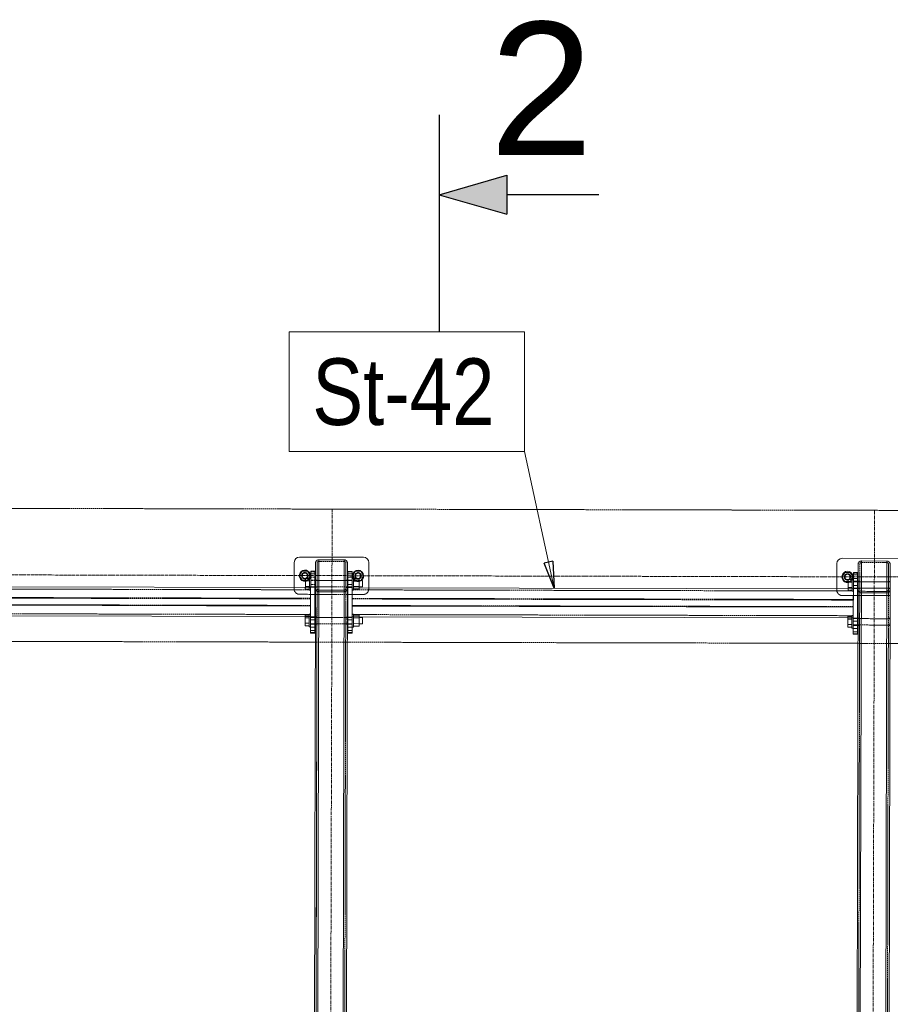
# Model space of a CAD drawing. Header units: millimetres. Extents: x -15129 to 9171, y -18789 to 5877.
# Tile 132 of 256: x -6842 to -5206, y -15582 to -13732. Entities that reach past the tile are written whole.
import ezdxf

# ---------------------------------------------------------------- set-up
doc = ezdxf.new("R2010")
doc.units = ezdxf.units.MM
for name, pattern in [('ACAD_ISO02W100', [15, 12, -3]), ('ACAD_ISO04W100', [30, 24, -3, 0, -3]), ('CENTER', [50.8, 31.75, -6.35, 6.35, -6.35])]:
    doc.linetypes.add(name, pattern=pattern)
for name, color, linetype in [('AS_Belki', 145, 'Continuous'), ('AS_Blachy', 30, 'Continuous'), ('AS_DIM_ON', 7, 'Continuous'), ('AS_Kotwy', 9, 'Continuous'), ('AS_Sciany betonowe', 252, 'Continuous'), ('AS_Siatki', 72, 'Continuous'), ('AS_Sruby', 9, 'Continuous')]:
    doc.layers.add(name, color=color, linetype=linetype)
doc.styles.add('Arial Narrow', font='ARIALN.TTF', dxfattribs={"height": 5})
doc.styles.add('CutSymbolUp', font='arial.ttf', dxfattribs={"height": 5})

# ---------------------------------------------------------------- blocks, each defined once
blk = doc.blocks.new('sectionup')
blk.add_hatch(color=256).paths.add_polyline_path([(-2.545, 0.728), (-2.545, -0.728), (0, 0)])
at = {"color": 7, "linetype": 'Continuous'}
for p, q in [((0, 3), (0, -5.151)), ((-6, 0), (-2.545, 0))]:
    blk.add_line(p, q, dxfattribs=at)
for p, q in [((0, 0), (-2.545, 0.728)), ((-2.545, 0.728), (-2.545, -0.728)), ((0, 0), (-2.545, -0.728))]:
    blk.add_line(p, q)

msp = doc.modelspace()

# ---------------------------------------------------------------- linework, layer by layer
at = {"color": 7, "lineweight": 13}
msp.add_line((-5838.1, -14799.9), (-5893.5, -14543.4), dxfattribs=at)
at = {"color": 5, "linetype": 'CENTER', "lineweight": 13, "ltscale": 0.2}
for p, q in [((-6254.9, -14651.4), (-6263.3, -17732.7, 38010)), ((-5236, -14653.7), (-5244.4, -17735.1, 38010))]:
    msp.add_line(p, q, dxfattribs=at)
at = {"color": 0, "linetype": 'ByBlock', "lineweight": -2}
for p, q in [((-5840.5, -14749.3), (-5856.8, -14752.8)), ((-5838.1, -14799.9), (-5856.8, -14752.8)), ((-5840.5, -14749.3), (-5838.1, -14799.9))]:
    msp.add_line(p, q, dxfattribs=at)
at = {"color": 7, "lineweight": 13}
msp.add_lwpolyline([(-6335.7, -14543.4), (-5893.5, -14543.4), (-5893.5, -14318.4), (-6335.7, -14318.4), (-6335.7, -14543.4)], dxfattribs=at)
at = {"layer": 'AS_Belki', "color": 84, "linetype": 'ACAD_ISO02W100', "lineweight": 13, "ltscale": 0.25}
for p, q in [((-6287.8, -16810.3), (-6283.1, -14752.6)), ((-6286.1, -14752.6), (-6286.2, -14758.4)), ((-6283.1, -14752.6), (-6283.2, -14784.8)), ((-6283.1, -14752.6), (-6282.3, -14750.5)), ((-6283.1, -14752.6), (-6282.3, -14750.5)), ((-6282.3, -14750.5), (-6280.1, -14749.6)), ((-6282.3, -14750.5), (-6280.1, -14749.6)), ((-6232.1, -14749.7), (-6280.1, -14749.6)), ((-6232.1, -14749.7), (-6230, -14750.6)), ((-6232.1, -14749.7), (-6230, -14750.6)), ((-6230, -14750.6), (-6229.1, -14752.7)), ((-6230, -14750.6), (-6229.1, -14752.7)), ((-6229.3, -14816.1), (-6229.1, -14752.7)), ((-6229.2, -14785.7), (-6229.1, -14752.7)), ((-6229.1, -14752.7), (-6229.2, -14758.6)), ((-5268.3, -16812.6), (-5263.7, -14754.9)), ((-5263.7, -14754.9), (-5262.8, -14752.8)), ((-5262.8, -14752.8), (-5260.7, -14751.9)), ((-5260.7, -14751.9), (-5212.7, -14752)), ((-5214.3, -16812.8), (-5209.7, -14755)), ((-5212.7, -14752), (-5210.6, -14752.9)), ((-5212.7, -14752), (-5210.6, -14752.9)), ((-5210.6, -14752.9), (-5209.7, -14755)), ((-5206.7, -14755), (-5206.7, -14773.4)), ((-6286.3, -14797.9), (-6286.2, -14795.1)), ((-6283.2, -14784.8), (-6286.2, -14784.8)), ((-6286.2, -14784.8), (-6286.2, -14785.5)), ((-6286.2, -14788.1), (-6286.2, -14784.8)), ((-6286.2, -14793.4), (-6286.2, -14788.1)), ((-6286.2, -14795.1), (-6286.2, -14793.4)), ((-6283.2, -14784.8), (-6283.2, -14785.7)), ((-6283.2, -14784.8), (-6283.2, -14785.5)), ((-6229.3, -14797.8), (-6229.2, -14793.5)), ((-6229.3, -14797.3), (-6229.3, -14797.7)), ((-6226.2, -14785), (-6229.2, -14785)), ((-6229.2, -14785), (-6229.2, -14785.7)), ((-6229.2, -14788.2), (-6229.2, -14785.7)), ((-6229.2, -14785.7), (-6229.2, -14785.7)), ((-6229.2, -14792.1), (-6229.2, -14785.8)), ((-6229.2, -14793.5), (-6229.2, -14788.2)), ((-6226.3, -14797.8), (-6226.2, -14793.5)), ((-6226.2, -14785.7), (-6226.2, -14785.4)), ((-6226.2, -14785.8), (-6226.2, -14785.4)), ((-6226.2, -14789.9), (-6226.2, -14785.7)), ((-6226.2, -14786.9), (-6226.2, -14785.8)), ((-6226.2, -14793.8), (-6226.2, -14786.9)), ((-6226.2, -14793.5), (-6226.2, -14789.9)), ((-5263.8, -14787.1), (-5266.8, -14787.1)), ((-5266.8, -14787.8), (-5266.8, -14787.1)), ((-5266.8, -14787.1), (-5266.8, -14788)), ((-5263.8, -14787.8), (-5263.8, -14787.1)), ((-5206.8, -14787.3), (-5209.8, -14787.3)), ((-5209.8, -14787.3), (-5209.8, -14788)), ((-5209.8, -14787.3), (-5209.8, -14788.1)), ((-5209.8, -14788.1), (-5209.8, -14788.1)), ((-5209.8, -14788.1), (-5209.8, -14797.2)), ((-5209.8, -14797.2), (-5209.8, -14800)), ((-5206.8, -14787.3), (-5206.8, -14790.5)), ((-5206.8, -14788), (-5206.8, -14787.3)), ((-5206.8, -14788), (-5206.8, -14787.3)), ((-5206.8, -14788.1), (-5206.8, -14788)), ((-5206.8, -14788.1), (-5206.8, -14788.1)), ((-5206.8, -14797.2), (-5206.8, -14788.1)), ((-5206.8, -14800.1), (-5206.8, -14795.9)), ((-5206.8, -14800), (-5206.8, -14797.2)), ((-6295.3, -14803), (-8256.2, -14798.6)), ((-6295.3, -14818.9), (-8256.2, -14814.5)), ((-6295.3, -14820), (-8256.2, -14815.6)), ((-6295.3, -14802.2), (-6295.3, -14798.9)), ((-6295.3, -14818.9), (-6295.3, -14802.9)), ((-6286.3, -14797.7), (-6286.3, -14798.4)), ((-6286.3, -14798.4), (-6286.3, -14797.9)), ((-6286.3, -14798.4), (-6283.3, -14798.4)), ((-6286.3, -14800.6), (-6284.5, -14804.8)), ((-6286.3, -14800.6), (-6284.5, -14804.8)), ((-6286.3, -14816), (-6286.3, -14800.6)), ((-6284.5, -14804.8), (-6283.3, -14805.3)), ((-6284.5, -14804.8), (-6280.3, -14806.6)), ((-6283.3, -14800.6), (-6283.4, -14854.1)), ((-6283.3, -14797.6), (-6283.3, -14800.6)), ((-6283.3, -14797.7), (-6283.3, -14798.4)), ((-6282.4, -14802.7), (-6283.3, -14800.6)), ((-6283.3, -14805.3), (-6280.3, -14806.6)), ((-6280.3, -14803.6), (-6282.4, -14802.7)), ((-6280.3, -14803.6), (-6282.4, -14802.7)), ((-6232.3, -14803.7), (-6280.3, -14803.6)), ((-6280.3, -14806.6), (-6232.3, -14806.7)), ((-6233.6, -16727.7), (-6229.3, -14800.7)), ((-6230.1, -14802.8), (-6232.3, -14803.7)), ((-6232.3, -14806.7), (-6228, -14805)), ((-6232.3, -14806.7), (-6229.3, -14805.5)), ((-6229.3, -14800.7), (-6230.1, -14802.8)), ((-6229.3, -14800.7), (-6230.1, -14802.8)), ((-6229.3, -14800.7), (-6229.3, -14797.7)), ((-6229.3, -14800.7), (-6229.3, -14797.8)), ((-6229.3, -14797.8), (-6229.3, -14798.5)), ((-6229.3, -14798.5), (-6226.3, -14798.5)), ((-6229.3, -14805.5), (-6228, -14805)), ((-6228, -14805), (-6226.3, -14800.7)), ((-6228, -14805), (-6226.3, -14800.7)), ((-6226.3, -14800.7), (-6226.3, -14797.7)), ((-6226.3, -14800.7), (-6226.3, -14797.8)), ((-6226.3, -14798.5), (-6226.3, -14797.8)), ((-5275.8, -14805.3), (-6217.3, -14803.2)), ((-5275.8, -14805.3), (-5275.8, -14801.2)), ((-5275.8, -14822.3), (-5275.8, -14805.3)), ((-5266.8, -14799.9), (-5266.8, -14800.7)), ((-5266.8, -14800.7), (-5266.8, -14800)), ((-5266.8, -14800.7), (-5263.8, -14800.7)), ((-5266.8, -14800.7), (-5266.8, -14802.9)), ((-5266.8, -14802.9), (-5265.1, -14807.1)), ((-5266.8, -14802.9), (-5265.1, -14807.1)), ((-5265.1, -14807.1), (-5260.8, -14808.9)), ((-5265.1, -14807.1), (-5263.8, -14807.7)), ((-5263.8, -14802.9), (-5263.8, -14799.9)), ((-5263.8, -14800.7), (-5263.8, -14800)), ((-5263.8, -14800.2), (-5263.8, -14800.7)), ((-5262.9, -14805), (-5263.8, -14802.9)), ((-5262.9, -14805), (-5263.8, -14802.9)), ((-5260.8, -14805.9), (-5262.9, -14805)), ((-5260.8, -14805.9), (-5262.9, -14805)), ((-5212.8, -14806), (-5260.8, -14805.9)), ((-5260.8, -14808.9), (-5212.8, -14809)), ((-5210.7, -14805.1), (-5212.8, -14806)), ((-5210.7, -14805.1), (-5212.8, -14806)), ((-5212.8, -14809), (-5208.6, -14807.3)), ((-5209.8, -14803), (-5210.7, -14805.1)), ((-5209.8, -14803), (-5210.7, -14805.1)), ((-5209.8, -14800.8), (-5209.8, -14800)), ((-5209.8, -14800.1), (-5209.8, -14800.8)), ((-5209.8, -14800.8), (-5209.8, -14800.3)), ((-5209.8, -14800.8), (-5206.8, -14800.8)), ((-5209.8, -14800.8), (-5209.8, -14803)), ((-5208.6, -14807.3), (-5206.8, -14803)), ((-5206.8, -14803), (-5206.8, -14800)), ((-5206.8, -14803), (-5206.8, -14800.1)), ((-5206.8, -14800.8), (-5206.8, -14800.1)), ((-6295.3, -14832.4), (-8256.2, -14828)), ((-6217.3, -14819.1), (-6217.3, -14817.6)), ((-5275.8, -14821.2), (-6217.3, -14819.1)), ((-5275.8, -14822.3), (-6217.3, -14820.2)), ((-5275.9, -14834.7), (-6217.3, -14832.6)), ((-5275.9, -14851.2), (-5275.8, -14821.2)), ((-8256.3, -14845), (-6295.4, -14849.4)), ((-6295.4, -14849.4), (-6295.4, -14848.9)), ((-6295.4, -14849), (-6295.4, -14848.9)), ((-6295.4, -14853.5), (-6295.4, -14850.5)), ((-6217.4, -14849.1), (-6217.4, -14849.6)), ((-6217.4, -14853.7), (-6217.4, -14849.1)), ((-6217.4, -14849.6), (-5275.9, -14851.7)), ((-5275.9, -14855.8), (-5275.9, -14834.7)), ((-5275.9, -14855.8), (-5275.9, -14851.7)), ((-6305.4, -14853.5), (-6295.4, -14853.5)), ((-6283.4, -14867.6), (-6287.5, -16658.3)), ((-6283.4, -14854.1), (-6286.4, -14854.1)), ((-6286.4, -14854.1), (-6286.4, -14854.8)), ((-6286.4, -14854.9), (-6286.4, -14859.1)), ((-6286.4, -14862.7), (-6286.4, -14866.9)), ((-6286.4, -14866.9), (-6286.4, -14867.6)), ((-6286.4, -14867.6), (-6283.4, -14867.6)), ((-6283.4, -14854.1), (-6283.4, -14867.6)), ((-6283.4, -14854.1), (-6283.4, -14854.8)), ((-6283.4, -14866.9), (-6283.4, -14867.6)), ((-6229.4, -14867), (-6229.4, -14854.2)), ((-6226.4, -14854.3), (-6229.4, -14854.2)), ((-6229.4, -14854.2), (-6229.4, -14854.9)), ((-6229.4, -14857.5), (-6229.4, -14854.2)), ((-6229.4, -14867.3), (-6229.4, -14864.5)), ((-6229.4, -14867.1), (-6229.4, -14867.8)), ((-6229.4, -14867.8), (-6229.4, -14867.3)), ((-6229.4, -14867.8), (-6226.4, -14867.8)), ((-6226.4, -14855), (-6226.4, -14854.3)), ((-6226.4, -14855), (-6226.4, -14855)), ((-6226.4, -14859.2), (-6226.4, -14855)), ((-6226.4, -14867.1), (-6226.4, -14862.8)), ((-6226.4, -14867.8), (-6226.4, -14867.1)), ((-6217.4, -14853.7), (-6204.1, -14853.7)), ((-5285.9, -14855.8), (-5275.9, -14855.8)), ((-5267, -14869.9), (-5267, -14869.2)), ((-5267, -14869.9), (-5264, -14870)), ((-5263.9, -14856.4), (-5266.9, -14856.4)), ((-5266.9, -14857.1), (-5266.9, -14856.4)), ((-5264, -14870), (-5264, -14869.3)), ((-5264, -14869.5), (-5264, -14870)), ((-5263.9, -14857.1), (-5263.9, -14856.4)), ((-5210, -14869.4), (-5210, -14870.1)), ((-5210, -14870.1), (-5210, -14869.6)), ((-5210, -14870.1), (-5207, -14870.1)), ((-5209.9, -14857.4), (-5209.9, -14856.6)), ((-5206.9, -14856.6), (-5209.9, -14856.6)), ((-5209.9, -14856.6), (-5209.9, -14857.3)), ((-5207, -14869.4), (-5206.9, -14865.1)), ((-5207, -14870.1), (-5207, -14869.4)), ((-5206.9, -14857.3), (-5206.9, -14856.6)), ((-5206.9, -14857.3), (-5206.9, -14857.3)), ((-5206.9, -14859.8), (-5206.9, -14857.3)), ((-5206.9, -14865.1), (-5206.9, -14859.8))]:
    msp.add_line(p, q, dxfattribs=at)
at = {"layer": 'AS_Belki', "color": 145, "linetype": 'Continuous', "lineweight": 13, "ltscale": 0.25}
for p, q in [((-6286.1, -14752.6), (-6286.3, -14816)), ((-6284.4, -14748.3), (-6286.1, -14752.6)), ((-6284.8, -16816.3), (-6280.1, -14746.6)), ((-6280.1, -14746.6), (-6284.4, -14748.3)), ((-6232.1, -14746.7), (-6280.1, -14746.6)), ((-6236.8, -16816.4), (-6232.1, -14746.7)), ((-6227.9, -14748.5), (-6232.1, -14746.7)), ((-6227.9, -14748.5), (-6232.1, -14746.7)), ((-6226.1, -14752.7), (-6230.6, -16736.3)), ((-6226.1, -14752.7), (-6227.9, -14748.5)), ((-6226.1, -14752.7), (-6227.9, -14748.5)), ((-6226.2, -14785.4), (-6226.1, -14752.7)), ((-5271.3, -16812.6), (-5266.7, -14754.9)), ((-5264.9, -14750.7), (-5266.7, -14754.9)), ((-5260.7, -14748.9), (-5265.4, -16818.7)), ((-5260.7, -14748.9), (-5264.9, -14750.7)), ((-5260.7, -14748.9), (-5264.9, -14750.7)), ((-5212.7, -14749), (-5260.7, -14748.9)), ((-5217.4, -16818.8), (-5212.7, -14749)), ((-5208.4, -14750.8), (-5212.7, -14749)), ((-5208.4, -14750.8), (-5212.7, -14749)), ((-5206.7, -14755), (-5208.4, -14750.8)), ((-5206.8, -14795.9), (-5206.7, -14755)), ((-6295.3, -14798.9), (-8256.2, -14794.5)), ((-6226.2, -14785.7), (-6226.2, -14785)), ((-6226.2, -14785.7), (-6226.2, -14785.7)), ((-5206.8, -14795.9), (-5211, -16669.3)), ((-6286.3, -14797.5), (-6286.3, -14800.6)), ((-5275.8, -14801.2), (-6217.3, -14799.1)), ((-5275.8, -14801.2), (-5275.9, -14826.3)), ((-6295.3, -14833.5), (-8256.2, -14829.1)), ((-6295.4, -14848.9), (-6295.3, -14833.5)), ((-6295.3, -14833.5), (-6295.3, -14830.9)), ((-6290.5, -16689.5), (-6286.3, -14816)), ((-5275.9, -14835.8), (-6217.3, -14833.7)), ((-8246.3, -14849.1), (-6305.4, -14853.5)), ((-6286.4, -14854.8), (-6286.4, -14854.9)), ((-6204.1, -14853.7), (-5285.9, -14855.8))]:
    msp.add_line(p, q, dxfattribs=at)
at = {"layer": 'AS_Belki', "color": 84, "linetype": 'ACAD_ISO02W100', "lineweight": 13, "ltscale": 0.25, "extrusion": (9.1768e-15, -4.72815e-16, -1)}
msp.add_arc((6280.1, -14752.6), 6, 0.1296, 90.1296, dxfattribs=at)
at = {"layer": 'AS_Belki', "color": 84, "linetype": 'ACAD_ISO02W100', "lineweight": 13, "ltscale": 0.25}
for centre, start, end in [((-6280.1, -14752.6), 89.8704, 179.8704), ((-6232.1, -14752.7), 359.8704, 89.8704), ((-5260.7, -14754.9), 89.8704, 179.8704), ((-5212.7, -14755), 359.8704, 89.8704), ((-6280.3, -14800.6), 179.8704, 269.8704), ((-6232.3, -14800.7), 269.8704, 359.8704), ((-5260.8, -14802.9), 179.8704, 269.8704), ((-5212.8, -14803), 269.8704, 359.8704)]:
    msp.add_arc(centre, 3, start, end, dxfattribs=at)
at = {"layer": 'AS_Belki', "color": 84, "linetype": 'ACAD_ISO02W100', "lineweight": 13, "ltscale": 0.25, "extrusion": (8.0039e-15, -9.06285e-16, -1)}
msp.add_arc((6232.1, -14752.7), 6, 90.1296, 180.1296, dxfattribs=at)
at = {"layer": 'AS_Belki', "color": 84, "linetype": 'ACAD_ISO02W100', "lineweight": 13, "ltscale": 0.25, "extrusion": (2.95781e-16, -1.23301e-16, -1)}
msp.add_arc((5260.7, -14754.9), 6, 0.1296, 90.1296, dxfattribs=at)
at = {"layer": 'AS_Belki', "color": 84, "linetype": 'ACAD_ISO02W100', "lineweight": 13, "ltscale": 0.25, "extrusion": (-1.23301e-16, -2.95781e-16, -1)}
msp.add_arc((5212.7, -14755), 6, 90.1296, 180.1296, dxfattribs=at)
at = {"layer": 'AS_Belki', "color": 84, "linetype": 'ACAD_ISO02W100', "lineweight": 13, "ltscale": 0.25, "extrusion": (8.74371e-15, 8.68403e-16, -1)}
msp.add_arc((6280.3, -14800.6), 6, 270.1296, 0.1296, dxfattribs=at)
at = {"layer": 'AS_Belki', "color": 84, "linetype": 'ACAD_ISO02W100', "lineweight": 13, "ltscale": 0.25, "extrusion": (7.40211e-15, 2.66992e-16, -1)}
msp.add_arc((6232.3, -14800.7), 6, 180.1296, 270.1296, dxfattribs=at)
at = {"layer": 'AS_Belki', "color": 84, "linetype": 'ACAD_ISO02W100', "lineweight": 13, "ltscale": 0.25, "extrusion": (-1.84952e-15, -4.43672e-15, -1)}
msp.add_arc((5260.8, -14802.9), 6, 270.1296, 0.1296, dxfattribs=at)
at = {"layer": 'AS_Belki', "color": 84, "linetype": 'ACAD_ISO02W100', "lineweight": 13, "ltscale": 0.25, "extrusion": (4.43672e-15, -1.84952e-15, -1)}
msp.add_arc((5212.8, -14803), 6, 180.1296, 270.1296, dxfattribs=at)
at = {"layer": 'AS_Blachy', "color": 145, "linetype": 'Continuous', "lineweight": 13, "ltscale": 0.25}
for p, q in [((-6196.1, -14741.8), (-6316.1, -14741.5)), ((-6326.1, -14751.5), (-6326.3, -14798.8)), ((-6186.3, -14799.1), (-6186.1, -14751.8)), ((-5306.7, -14753.8), (-5306.8, -14801.1)), ((-5176.7, -14744.1), (-5296.7, -14743.8)), ((-6295.2, -14772.9), (-6295.3, -14824)), ((-6287.2, -14768.3), (-6295.2, -14768.3)), ((-6295.2, -14768.3), (-6295.2, -14772.9)), ((-6287.2, -14772.9), (-6295.2, -14772.9)), ((-6287.2, -14772.9), (-6287.2, -14768.3)), ((-6287.2, -14793.4), (-6287.2, -14772.9)), ((-6225.2, -14773.1), (-6225.4, -14859.7)), ((-6217.2, -14768.4), (-6225.2, -14768.4)), ((-6225.2, -14768.4), (-6225.2, -14773.1)), ((-6217.2, -14773.1), (-6225.2, -14773.1)), ((-6217.2, -14773.1), (-6217.2, -14768.4)), ((-6217.2, -14793.6), (-6217.2, -14773.1)), ((-5275.7, -14775.2), (-5275.8, -14801.2)), ((-5267.7, -14770.6), (-5275.7, -14770.6)), ((-5275.7, -14770.6), (-5275.7, -14775.2)), ((-5267.7, -14775.2), (-5275.7, -14775.2)), ((-5267.8, -14795.7), (-5267.7, -14775.2)), ((-5267.7, -14775.2), (-5267.7, -14770.6)), ((-6295.2, -14784.8), (-6295.2, -14784.6)), ((-6287.4, -14859.5), (-6287.2, -14793.4)), ((-6287.2, -14785.5), (-6287.2, -14784.8)), ((-6217.4, -14859.7), (-6217.2, -14793.6)), ((-5267.9, -14861.8), (-5267.8, -14795.7)), ((-5267.8, -14787.1), (-5267.8, -14787.8)), ((-6287.3, -14798.4), (-6287.3, -14797.9)), ((-6287.3, -14811.6), (-6286.3, -14811.6)), ((-6226.3, -14811.7), (-6225.3, -14811.7)), ((-5267.8, -14813.9), (-5266.8, -14813.9)), ((-5206.8, -14814), (-5205.8, -14814)), ((-6295.3, -14824), (-6295.4, -14859.5)), ((-5275.9, -14826.3), (-5275.9, -14861.8)), ((-6295.4, -14859.5), (-6287.4, -14859.5)), ((-6295.4, -14859.5), (-6295.4, -14867.1)), ((-6295.4, -14867.1), (-6295.4, -14873.2)), ((-6287.4, -14862.5), (-6287.4, -14859.5)), ((-6287.4, -14867.1), (-6287.4, -14862.5)), ((-6287.4, -14873.2), (-6287.4, -14867.1)), ((-6287.4, -14867.6), (-6287.4, -14867.2)), ((-6225.4, -14859.7), (-6217.4, -14859.7)), ((-6225.4, -14859.7), (-6225.4, -14867.3)), ((-6225.4, -14867.3), (-6225.4, -14873.3)), ((-6217.4, -14862.7), (-6217.4, -14859.7)), ((-6217.4, -14867.3), (-6217.4, -14862.7)), ((-6217.4, -14873.4), (-6217.4, -14867.3)), ((-5275.9, -14861.8), (-5276, -14869.4)), ((-5276, -14869.4), (-5276, -14875.5)), ((-5275.9, -14861.8), (-5267.9, -14861.8)), ((-5268, -14869.4), (-5267.9, -14864.8)), ((-5268, -14875.5), (-5268, -14869.4)), ((-5268, -14869.9), (-5268, -14869.5)), ((-5267.9, -14864.8), (-5267.9, -14861.8)), ((-6287.4, -14873.2), (-6295.4, -14873.2)), ((-6295.4, -14873.2), (-6295.4, -14883.2)), ((-6295.4, -14883.2), (-6287.4, -14883.2)), ((-6295.4, -14883.2), (-6295.4, -14884.2)), ((-6295.4, -14884.2), (-6287.4, -14884.2)), ((-6287.4, -14883.2), (-6287.4, -14873.2)), ((-6287.4, -14884.2), (-6287.4, -14883.2)), ((-6217.4, -14873.4), (-6225.4, -14873.3)), ((-6225.4, -14873.3), (-6225.4, -14883.3)), ((-6225.4, -14883.3), (-6217.4, -14883.4)), ((-6225.4, -14883.3), (-6225.4, -14884.3)), ((-6225.4, -14884.3), (-6217.4, -14884.4)), ((-6217.4, -14883.4), (-6217.4, -14873.4)), ((-6217.4, -14884.4), (-6217.4, -14883.4)), ((-5268, -14875.5), (-5276, -14875.5)), ((-5276, -14885.5), (-5276, -14875.5)), ((-5276, -14885.5), (-5268, -14885.5)), ((-5276, -14885.5), (-5276, -14886.5)), ((-5276, -14886.5), (-5268, -14886.5)), ((-5268, -14885.5), (-5268, -14875.5)), ((-5268, -14885.5), (-5268, -14886.5))]:
    msp.add_line(p, q, dxfattribs=at)
at = {"layer": 'AS_Blachy', "color": 84, "linetype": 'ACAD_ISO02W100', "lineweight": 13, "ltscale": 0.25}
for p, q in [((-6295.2, -14769.3), (-6295.2, -14768.1)), ((-6295.2, -14768.1), (-6295.2, -14768.3)), ((-6295.2, -14769.3), (-6287.2, -14769.3)), ((-6287.2, -14769.3), (-6287.2, -14768.3)), ((-6225.2, -14768.3), (-6225.2, -14768.4)), ((-6225.2, -14768.3), (-6225.2, -14768.4)), ((-6225.2, -14769.4), (-6217.2, -14769.4)), ((-6225.2, -14769.4), (-6225.2, -14779.4)), ((-6217.2, -14769.4), (-6217.2, -14768.4)), ((-6186.3, -14801.8), (-6186.2, -14776.8)), ((-5275.8, -14781.6), (-5275.7, -14771.6)), ((-5275.7, -14770.4), (-5275.7, -14770.6)), ((-5275.7, -14770.4), (-5275.7, -14770.6)), ((-5275.7, -14771.6), (-5267.7, -14771.6)), ((-5267.7, -14771.6), (-5267.8, -14781.6)), ((-5267.7, -14770.6), (-5267.7, -14771.6)), ((-6295.2, -14779.3), (-6287.2, -14779.3)), ((-6295.2, -14785.5), (-6295.2, -14784.6)), ((-6287.2, -14784.8), (-6295.2, -14784.8)), ((-6287.2, -14792.9), (-6295.2, -14792.9)), ((-6225.2, -14779.4), (-6217.2, -14779.4)), ((-6217.2, -14785), (-6225.2, -14785)), ((-6225.2, -14785), (-6225.2, -14785.7)), ((-6217.2, -14793.1), (-6225.2, -14793.1)), ((-6217.2, -14784.8), (-6217.2, -14785)), ((-5275.8, -14781.6), (-5267.8, -14781.6)), ((-5275.8, -14787.1), (-5275.8, -14786.9)), ((-5267.8, -14787.1), (-5275.8, -14787.1)), ((-5267.8, -14795.2), (-5275.8, -14795.2)), ((-5267.8, -14790.4), (-5267.8, -14787.1)), ((-5267.8, -14795.2), (-5267.8, -14790.4)), ((-5267.8, -14795.7), (-5267.8, -14795.2)), ((-5267.8, -14800), (-5267.8, -14795.7)), ((-6326.3, -14798.8), (-6326.3, -14801.5)), ((-6316.3, -14811.5), (-6287.3, -14811.6)), ((-6295.3, -14797.6), (-6295.3, -14798.3)), ((-6295.3, -14798.3), (-6287.3, -14798.4)), ((-6287.3, -14798.4), (-6287.3, -14797.7)), ((-6286.3, -14811.6), (-6226.3, -14811.7)), ((-6225.3, -14797.8), (-6225.3, -14798.5)), ((-6225.3, -14798), (-6225.3, -14798.5)), ((-6225.3, -14798.5), (-6217.3, -14798.5)), ((-6225.3, -14811.7), (-6196.3, -14811.8)), ((-6217.3, -14798.5), (-6217.3, -14797.8)), ((-6217.3, -14798.1), (-6217.3, -14798.5)), ((-6186.3, -14801.8), (-6186.3, -14799.1)), ((-5306.8, -14801.1), (-5306.8, -14803.8)), ((-5306.8, -14801.1), (-5306.8, -14803.8)), ((-5296.8, -14813.8), (-5267.8, -14813.9)), ((-5275.8, -14799.9), (-5275.8, -14800.6)), ((-5275.8, -14800.6), (-5267.8, -14800.7)), ((-5267.8, -14800), (-5267.8, -14800.7)), ((-5266.8, -14813.9), (-5206.8, -14814)), ((-6295.4, -14854.8), (-6295.4, -14853.9)), ((-6287.4, -14854.1), (-6295.4, -14854.1)), ((-6295.4, -14866.9), (-6295.4, -14867.6)), ((-6295.4, -14867.6), (-6287.4, -14867.6)), ((-6287.4, -14854.8), (-6287.4, -14854.1)), ((-6287.4, -14867.6), (-6287.4, -14866.9)), ((-6217.4, -14854.3), (-6225.4, -14854.3)), ((-6225.4, -14854.3), (-6225.4, -14855)), ((-6225.4, -14867.1), (-6225.4, -14867.8)), ((-6225.4, -14867.3), (-6225.4, -14867.8)), ((-6225.4, -14867.8), (-6217.4, -14867.8)), ((-6217.4, -14855), (-6217.4, -14854.3)), ((-6217.4, -14867.8), (-6217.4, -14867.1)), ((-6217.4, -14867.3), (-6217.4, -14867.8)), ((-5276, -14869.2), (-5276, -14869.9)), ((-5276, -14869.9), (-5268, -14869.9)), ((-5275.9, -14856.4), (-5275.9, -14856.2)), ((-5267.9, -14856.4), (-5275.9, -14856.4)), ((-5268, -14869.2), (-5267.9, -14865)), ((-5268, -14869.2), (-5268, -14869.9)), ((-5268, -14869.5), (-5268, -14869.4)), ((-5268, -14881.8), (-5268, -14869.9)), ((-5267.9, -14856.4), (-5267.9, -14857.1)), ((-5267.9, -14857.2), (-5267.9, -14857.1)), ((-5267.9, -14861.4), (-5267.9, -14857.2)), ((-6295.4, -14879.5), (-6287.4, -14879.5)), ((-6295.4, -14883.2), (-6295.4, -14884.2)), ((-6287.4, -14879.5), (-6287.4, -14873.2)), ((-6287.4, -14884.2), (-6287.4, -14879.5)), ((-6225.4, -14873.3), (-6225.4, -14879.7)), ((-6225.4, -14879.7), (-6217.4, -14879.7)), ((-6225.4, -14879.7), (-6225.4, -14884.3)), ((-6217.4, -14879.7), (-6217.4, -14873.4)), ((-6217.4, -14884.4), (-6217.4, -14879.7)), ((-5276, -14875.5), (-5276, -14881.8)), ((-5276, -14881.8), (-5268, -14881.8)), ((-5276, -14881.8), (-5276, -14886.5)), ((-5268, -14886.5), (-5268, -14881.8))]:
    msp.add_line(p, q, dxfattribs=at)
for centre in [(-6306.2, -14776.5), (-6206.2, -14776.8), (-5286.7, -14778.8)]:
    msp.add_circle(centre, 6, dxfattribs=at)
at = {"layer": 'AS_Blachy', "color": 145, "linetype": 'Continuous', "lineweight": 13, "ltscale": 0.25}
for centre, start, end in [((-6316.1, -14751.5), 89.8704, 179.8704), ((-6196.1, -14751.8), 359.8704, 89.8704), ((-5296.7, -14753.8), 89.8704, 179.8704)]:
    msp.add_arc(centre, 10, start, end, dxfattribs=at)
at = {"layer": 'AS_Blachy', "color": 84, "linetype": 'ACAD_ISO02W100', "lineweight": 13, "ltscale": 0.25}
for centre, start, end in [((-6316.3, -14801.5), 179.8704, 269.8704), ((-6196.3, -14801.8), 269.8704, 359.8704), ((-5296.8, -14803.8), 179.8704, 269.8704)]:
    msp.add_arc(centre, 10, start, end, dxfattribs=at)
at = {"layer": 'AS_Kotwy', "color": 145, "linetype": 'Continuous', "lineweight": 13, "ltscale": 0.25}
for p, q in [((-6311.1, -14768), (-6316, -14776.5)), ((-6316, -14776.5), (-6311.1, -14785)), ((-6301.3, -14768.1), (-6311.1, -14768)), ((-6296.4, -14776.6), (-6301.3, -14768.1)), ((-6299.3, -14781.6), (-6296.4, -14776.6)), ((-6211.1, -14768.3), (-6216, -14776.7)), ((-6216, -14776.7), (-6213.1, -14781.7)), ((-6201.3, -14768.3), (-6211.1, -14768.3)), ((-6196.4, -14776.8), (-6201.3, -14768.3)), ((-6201.3, -14785.3), (-6196.4, -14776.8)), ((-5291.6, -14770.3), (-5296.5, -14778.8)), ((-5296.5, -14778.8), (-5291.7, -14787.3)), ((-5281.8, -14770.4), (-5291.6, -14770.3)), ((-5276.9, -14778.9), (-5281.8, -14770.4)), ((-6305.2, -14785), (-6311.1, -14785)), ((-6201.3, -14785.3), (-6203.9, -14785.3)), ((-5285.8, -14787.3), (-5291.7, -14787.3)), ((-5279.8, -14783.9), (-5276.9, -14778.9))]:
    msp.add_line(p, q, dxfattribs=at)
at = {"layer": 'AS_Kotwy', "color": 84, "linetype": 'ACAD_ISO02W100', "lineweight": 13, "ltscale": 0.25}
for p, q in [((-6296.4, -14776.6), (-6301.3, -14785)), ((-6301.3, -14785), (-6305.2, -14785)), ((-6211.1, -14785.2), (-6213.1, -14781.7)), ((-6213.1, -14781.7), (-6211.1, -14785.2)), ((-6203.9, -14785.3), (-6211.1, -14785.2)), ((-5281.9, -14787.3), (-5285.8, -14787.3)), ((-5279.8, -14783.9), (-5281.9, -14787.3))]:
    msp.add_line(p, q, dxfattribs=at)
at = {"layer": 'AS_Kotwy', "color": 145, "linetype": 'Continuous', "lineweight": 13, "ltscale": 0.25}
for centre in [(-6306.2, -14776.5), (-6206.2, -14776.8), (-5286.7, -14778.8)]:
    msp.add_circle(centre, 5, dxfattribs=at)
for centre, start, end in [((-6306.2, -14776.5), 342.9319, 275.3616), ((-6206.2, -14776.8), 299.688, 196.8089), ((-5286.7, -14778.8), 342.9658, 275.3615)]:
    msp.add_arc(centre, 10.5, start, end, dxfattribs=at)
at = {"layer": 'AS_Kotwy', "color": 84, "linetype": 'ACAD_ISO02W100', "lineweight": 13, "ltscale": 0.25}
for centre, start, end in [((-6306.2, -14776.5), 275.3616, 342.9319), ((-6206.2, -14776.8), 196.8089, 299.688), ((-5286.7, -14778.8), 275.3615, 342.9658)]:
    msp.add_arc(centre, 10.5, start, end, dxfattribs=at)
at = {"layer": 'AS_Sciany betonowe', "color": 145, "linetype": 'ACAD_ISO02W100', "lineweight": 13, "ltscale": 0.25}
for p, q in [((37.6, -14665.7), (-9310, -14644.5)), ((-6286.5, -14901.3), (-8265.4, -14896.8)), ((-5267, -14903.6), (-6226.5, -14901.5)), ((-5147.4, -14903.9), (-5207, -14903.8))]:
    msp.add_line(p, q, dxfattribs=at)
at = {"layer": 'AS_Sciany betonowe', "color": 84, "linetype": 'ACAD_ISO02W100', "lineweight": 13, "ltscale": 0.25}
for p, q in [((-6226.5, -14901.5), (-6286.5, -14901.3)), ((-5207, -14903.8), (-5267, -14903.6))]:
    msp.add_line(p, q, dxfattribs=at)
at = {"layer": 'AS_Siatki', "color": 20, "linetype": 'ACAD_ISO04W100', "lineweight": 13, "ltscale": 0.25}
msp.add_line((-11691.9, -14764.1), (41.5, -14790.7), dxfattribs=at)
at = {"layer": 'AS_Sruby', "color": 84, "linetype": 'ACAD_ISO02W100', "lineweight": 13, "ltscale": 0.25}
for p, q in [((-6305.2, -14796.6), (-6305.3, -14801.6)), ((-6297.8, -14801.6), (-6297.7, -14796.6)), ((-6297.8, -14798.9), (-6297.7, -14796.6)), ((-6297.7, -14779.6), (-6297.7, -14779.7)), ((-6297.7, -14780.2), (-6297.7, -14779.7)), ((-6297.7, -14781.2), (-6297.7, -14780.2)), ((-6297.7, -14781.2), (-6297.7, -14782.5)), ((-6297.7, -14782.6), (-6297.7, -14781.6)), ((-6297.7, -14782.5), (-6297.7, -14784.3)), ((-6297.7, -14786.6), (-6297.7, -14784.2)), ((-6297.7, -14784.3), (-6297.7, -14785.6)), ((-6297.7, -14786.6), (-6297.7, -14785.6)), ((-6297.7, -14789.9), (-6297.7, -14786.6)), ((-6297.7, -14796.6), (-6297.7, -14793.5)), ((-6297.7, -14796.6), (-6297.7, -14793.5)), ((-6295.3, -14797.5), (-6295.2, -14796.8)), ((-6295.2, -14779.7), (-6295.2, -14779.6)), ((-6295.2, -14780.2), (-6295.2, -14779.7)), ((-6295.2, -14781.2), (-6295.2, -14780.2)), ((-6287.2, -14785.6), (-6295.2, -14785.6)), ((-6295.2, -14786.4), (-6295.2, -14785.6)), ((-6295.2, -14785.8), (-6295.2, -14785.6)), ((-6226.2, -14785.8), (-6286.2, -14785.6)), ((-6217.2, -14785.8), (-6225.2, -14785.8)), ((-6217.2, -14779.8), (-6217.2, -14779.9)), ((-6217.2, -14785.8), (-6217.2, -14785.8)), ((-6217.2, -14785.8), (-6217.2, -14786)), ((-6214.7, -14796.8), (-6214.8, -14799.1)), ((-6214.7, -14779.8), (-6214.7, -14779.9)), ((-6214.7, -14779.9), (-6214.7, -14780.4)), ((-6214.7, -14780.4), (-6214.7, -14781.4)), ((-6214.7, -14781.7), (-6214.7, -14786.8)), ((-6203.9, -14797), (-6204, -14797.7)), ((-6204, -14797.6), (-6203.9, -14797)), ((-6203.9, -14786.8), (-6203.9, -14781.8)), ((-6203.9, -14785.8), (-6203.9, -14786.6)), ((-6203.9, -14785.8), (-6203.9, -14786)), ((-6203.9, -14787), (-6203.9, -14786.8)), ((-6203.9, -14788.8), (-6203.9, -14787)), ((-6203.9, -14791), (-6203.9, -14788.8)), ((-6203.9, -14793.3), (-6203.9, -14791)), ((-6203.9, -14795.4), (-6203.9, -14793.3)), ((-6203.9, -14797), (-6203.9, -14795.4)), ((-6197.7, -14786), (-6197.7, -14785.8)), ((-5278.3, -14781.9), (-5278.3, -14782)), ((-5278.3, -14782.5), (-5278.3, -14782)), ((-5278.3, -14783.1), (-5278.3, -14782.5)), ((-5278.3, -14784.9), (-5278.3, -14783.9)), ((-5278.3, -14788.9), (-5278.3, -14786.5)), ((-5278.3, -14792.2), (-5278.3, -14788.9)), ((-5278.3, -14798.9), (-5278.3, -14792.4)), ((-5275.8, -14782.3), (-5275.8, -14781.9)), ((-5275.8, -14782), (-5275.8, -14781.9)), ((-5275.8, -14783.1), (-5275.8, -14782.3)), ((-5267.8, -14788), (-5275.8, -14787.9)), ((-5275.8, -14787.9), (-5275.8, -14788.1)), ((-5206.8, -14788.1), (-5266.8, -14788)), ((-6305.3, -14798.9), (-6305.3, -14801.6)), ((-6305.3, -14801.6), (-6297.8, -14801.6)), ((-6297.8, -14801.6), (-6297.8, -14798.9)), ((-6297.8, -14798.9), (-6297.8, -14800.6)), ((-6297.8, -14800.6), (-6297.8, -14802)), ((-6297.8, -14802.3), (-6297.8, -14801.6)), ((-6297.8, -14802.9), (-6297.8, -14802)), ((-6297.8, -14803.2), (-6297.8, -14802.3)), ((-6297.8, -14803), (-6297.8, -14802.9)), ((-6297.8, -14803.5), (-6297.8, -14803)), ((-6297.8, -14803.5), (-6297.8, -14803.2)), ((-6297.8, -14803.5), (-6295.3, -14803.6)), ((-6297.8, -14803.5), (-6297.8, -14803.5)), ((-6295.3, -14797.5), (-6295.3, -14797.4)), ((-6295.3, -14797.5), (-6287.3, -14797.5)), ((-6295.3, -14802), (-6295.3, -14801.1)), ((-6295.3, -14802.2), (-6295.3, -14802)), ((-6286.3, -14797.5), (-6226.3, -14797.7)), ((-6225.3, -14797.7), (-6217.3, -14797.7)), ((-6217.3, -14797.7), (-6217.3, -14797.5)), ((-6217.3, -14802.5), (-6217.3, -14803.3)), ((-6217.3, -14803.3), (-6217.3, -14803.7)), ((-6217.3, -14803.7), (-6214.8, -14803.7)), ((-6214.8, -14799.1), (-6214.8, -14801.8)), ((-6214.8, -14799.1), (-6214.8, -14800.8)), ((-6214.8, -14800.8), (-6214.8, -14802.2)), ((-6214.8, -14801.8), (-6204, -14801.8)), ((-6214.8, -14802.2), (-6214.8, -14803.1)), ((-6214.8, -14802.2), (-6214.8, -14802.5)), ((-6214.8, -14802.5), (-6214.8, -14803.3)), ((-6214.8, -14803.1), (-6214.8, -14803.2)), ((-6214.8, -14803.2), (-6214.8, -14803.7)), ((-6214.8, -14803.3), (-6214.8, -14803.7)), ((-6214.8, -14803.7), (-6214.8, -14803.7)), ((-6204, -14801.8), (-6204, -14797.6)), ((-6204, -14797.6), (-6204, -14797.7)), ((-6204, -14801.8), (-6204, -14799.1)), ((-6197.8, -14797.7), (-6197.8, -14797.6)), ((-5285.8, -14798.9), (-5285.8, -14803.9)), ((-5285.8, -14801.2), (-5285.8, -14803.9)), ((-5285.8, -14803.9), (-5278.3, -14803.9)), ((-5278.3, -14803.9), (-5278.3, -14798.9)), ((-5278.3, -14800.7), (-5278.3, -14798.9)), ((-5278.3, -14801.2), (-5278.3, -14800.7)), ((-5278.3, -14803.9), (-5278.3, -14801.2)), ((-5278.3, -14802.9), (-5278.3, -14801.2)), ((-5278.3, -14804.3), (-5278.3, -14802.9)), ((-5278.3, -14805.2), (-5278.3, -14804.3)), ((-5278.3, -14804.6), (-5278.3, -14805.5)), ((-5278.3, -14805.3), (-5278.3, -14805.2)), ((-5278.3, -14805.8), (-5278.3, -14805.3)), ((-5278.3, -14805.9), (-5278.3, -14805.5)), ((-5278.3, -14805.8), (-5278.3, -14805.9)), ((-5278.3, -14805.9), (-5275.8, -14805.9)), ((-5275.8, -14799.7), (-5275.8, -14799.8)), ((-5275.8, -14799.8), (-5267.8, -14799.9)), ((-5275.8, -14805.5), (-5275.8, -14804.6)), ((-5275.8, -14805.9), (-5275.8, -14805.5)), ((-5275.8, -14805.9), (-5275.8, -14805.8)), ((-5266.8, -14799.9), (-5206.8, -14800)), ((-6297.9, -14848.9), (-6297.9, -14849)), ((-6297.9, -14849.5), (-6297.9, -14849)), ((-6297.9, -14850.5), (-6297.9, -14849.5)), ((-6297.9, -14850.5), (-6297.9, -14851.8)), ((-6297.9, -14851.9), (-6297.9, -14850.8)), ((-6297.9, -14851.8), (-6297.9, -14853.5)), ((-6297.9, -14855.8), (-6297.9, -14851.9)), ((-6295.4, -14849), (-6295.4, -14848.9)), ((-6295.4, -14849.3), (-6295.4, -14848.9)), ((-6295.4, -14849.5), (-6295.4, -14849)), ((-6295.4, -14850.5), (-6295.4, -14849.5)), ((-6217.4, -14849.1), (-6217.4, -14849.1)), ((-6214.9, -14849.1), (-6214.9, -14849.1)), ((-6214.9, -14849.1), (-6214.9, -14849.7)), ((-6214.9, -14849.7), (-6214.9, -14850.6)), ((-6214.9, -14852.1), (-6214.9, -14853.7)), ((-5278.4, -14851.2), (-5278.4, -14851.3)), ((-5278.4, -14851.8), (-5278.4, -14851.3)), ((-5278.4, -14852.4), (-5278.4, -14851.8)), ((-5275.9, -14851.3), (-5275.9, -14851.2)), ((-6297.9, -14853.5), (-6297.9, -14854.9)), ((-6297.9, -14855.8), (-6297.9, -14854.9)), ((-6297.9, -14862.8), (-6297.9, -14855.8)), ((-6297.9, -14865), (-6297.9, -14862.8)), ((-6297.9, -14865.9), (-6297.9, -14862.8)), ((-6297.9, -14865.9), (-6297.9, -14865)), ((-6297.9, -14870.9), (-6297.9, -14865.9)), ((-6297.9, -14870.9), (-6297.9, -14867.3)), ((-6297.9, -14871.6), (-6297.9, -14870.9)), ((-6287.4, -14854.9), (-6295.4, -14854.9)), ((-6295.4, -14855.7), (-6295.4, -14854.9)), ((-6295.4, -14855.1), (-6295.4, -14854.9)), ((-6295.4, -14866.8), (-6295.4, -14866.1)), ((-6295.4, -14866.8), (-6295.4, -14866.7)), ((-6295.4, -14866.8), (-6287.4, -14866.8)), ((-6295.4, -14872.2), (-6295.4, -14871.3)), ((-6226.4, -14855.1), (-6286.4, -14854.9)), ((-6286.4, -14866.8), (-6226.4, -14867)), ((-6217.4, -14855.1), (-6225.4, -14855.1)), ((-6225.4, -14867), (-6217.4, -14867)), ((-6217.4, -14855.1), (-6217.4, -14855.1)), ((-6217.4, -14867), (-6217.4, -14866.8)), ((-6214.9, -14856), (-6214.9, -14866)), ((-6214.9, -14859.4), (-6214.9, -14859.5)), ((-6214.9, -14867.9), (-6214.9, -14871.1)), ((-6204.1, -14855.1), (-6204.1, -14855.9)), ((-6204.1, -14855.1), (-6204.1, -14855.3)), ((-6204.1, -14866.3), (-6204.1, -14867)), ((-6204.1, -14866.9), (-6204.1, -14867)), ((-6197.9, -14855.3), (-6197.9, -14855.1)), ((-6197.9, -14867), (-6197.9, -14866.9)), ((-5278.4, -14856.2), (-5278.4, -14853.1)), ((-5278.4, -14853.4), (-5278.4, -14853.1)), ((-5278.4, -14856.2), (-5278.4, -14853.7)), ((-5276, -14869), (-5276, -14869.1)), ((-5276, -14869.1), (-5268, -14869.1)), ((-5267.9, -14857.2), (-5275.9, -14857.2)), ((-5275.9, -14857.2), (-5275.9, -14857.4)), ((-5267, -14869.1), (-5207, -14869.3)), ((-5206.9, -14857.4), (-5266.9, -14857.2)), ((-6297.9, -14872.4), (-6297.9, -14871.6)), ((-6297.9, -14872.8), (-6297.9, -14872.4)), ((-6295.4, -14872.8), (-6295.4, -14872.2)), ((-6295.4, -14872.8), (-6295.4, -14872.4)), ((-6295.4, -14872.8), (-6295.4, -14872.8)), ((-6217.4, -14871.8), (-6217.4, -14872.6)), ((-6217.4, -14872.6), (-6217.4, -14873)), ((-6217.4, -14872.9), (-6217.4, -14873)), ((-6214.9, -14871.4), (-6214.9, -14871.8)), ((-6214.9, -14871.8), (-6214.9, -14872.6)), ((-6214.9, -14872.6), (-6214.9, -14873)), ((-5278.5, -14873.9), (-5278.5, -14874.8)), ((-5278.5, -14875.1), (-5278.5, -14874.8)), ((-5276, -14874.8), (-5276, -14873.9)), ((-5276, -14875.1), (-5276, -14874.8)), ((-5276, -14875), (-5276, -14875.1)), ((-5276, -14875.1), (-5276, -14875.1))]:
    msp.add_line(p, q, dxfattribs=at)
at = {"layer": 'AS_Sruby', "color": 145, "linetype": 'Continuous', "lineweight": 13, "ltscale": 0.25}
for p, q in [((-6305.2, -14796.6), (-6305.3, -14798.9)), ((-6297.7, -14781.6), (-6305.2, -14781.5)), ((-6305.2, -14781.5), (-6305.2, -14786.5)), ((-6305.2, -14786.5), (-6297.7, -14786.6)), ((-6305.2, -14786.5), (-6305.2, -14796.6)), ((-6297.7, -14796.6), (-6305.2, -14796.6)), ((-6297.7, -14796.9), (-6297.8, -14798.9)), ((-6295.2, -14779.6), (-6297.7, -14779.6)), ((-6297.7, -14780), (-6297.7, -14779.6)), ((-6297.7, -14780.8), (-6297.7, -14780)), ((-6297.7, -14782.1), (-6297.7, -14780.8)), ((-6297.7, -14783.7), (-6297.7, -14782.1)), ((-6297.7, -14784.2), (-6297.7, -14782.6)), ((-6297.7, -14785.6), (-6297.7, -14783.7)), ((-6297.7, -14785.6), (-6297.7, -14787.7)), ((-6297.7, -14787.7), (-6297.7, -14790)), ((-6297.7, -14793.5), (-6297.7, -14789.9)), ((-6297.7, -14790), (-6297.7, -14792.4)), ((-6297.7, -14792.4), (-6297.7, -14794.7)), ((-6297.7, -14794.7), (-6297.7, -14796.9)), ((-6286.2, -14785.6), (-6287.2, -14785.6)), ((-6225.2, -14785.8), (-6226.2, -14785.8)), ((-6214.7, -14779.8), (-6217.2, -14779.8)), ((-6217.2, -14779.8), (-6217.2, -14780.2)), ((-6217.2, -14780.2), (-6217.2, -14781)), ((-6214.7, -14797.1), (-6214.8, -14799.1)), ((-6214.7, -14779.8), (-6214.7, -14780.2)), ((-6214.7, -14780.2), (-6214.7, -14781)), ((-6214.7, -14781), (-6214.7, -14782.2)), ((-6203.9, -14781.8), (-6214.7, -14781.7)), ((-6214.7, -14782.2), (-6214.7, -14783.8)), ((-6214.7, -14783.8), (-6214.7, -14785.8)), ((-6214.7, -14785.8), (-6214.7, -14787.9)), ((-6214.7, -14786.8), (-6203.9, -14786.8)), ((-6214.7, -14786.8), (-6214.7, -14793)), ((-6214.7, -14787.9), (-6214.7, -14790.2)), ((-6214.7, -14790.2), (-6214.7, -14792.5)), ((-6214.7, -14792.5), (-6214.7, -14794.9)), ((-6214.7, -14794.9), (-6214.7, -14797.1)), ((-6203.9, -14796.8), (-6214.7, -14796.8)), ((-6204, -14799.1), (-6203.9, -14796.8)), ((-6203.9, -14786.8), (-6203.9, -14781.8)), ((-6197.7, -14785.8), (-6203.9, -14785.8)), ((-6203.9, -14796.8), (-6203.9, -14786.8)), ((-6197.8, -14797.7), (-6197.7, -14797)), ((-6197.7, -14786), (-6197.7, -14785.8)), ((-6197.7, -14787), (-6197.7, -14786)), ((-6197.7, -14788.8), (-6197.7, -14787)), ((-6197.7, -14791), (-6197.7, -14788.8)), ((-6197.7, -14793.4), (-6197.7, -14791)), ((-6197.7, -14795.4), (-6197.7, -14793.4)), ((-6197.7, -14797), (-6197.7, -14795.4)), ((-5278.3, -14783.9), (-5285.8, -14783.8)), ((-5285.8, -14783.8), (-5285.8, -14788.9)), ((-5285.8, -14788.9), (-5278.3, -14788.9)), ((-5285.8, -14788.9), (-5285.8, -14798.9)), ((-5275.8, -14781.9), (-5278.3, -14781.9)), ((-5278.3, -14782.3), (-5278.3, -14781.9)), ((-5278.3, -14782.3), (-5278.3, -14783.1)), ((-5278.3, -14784.4), (-5278.3, -14783.1)), ((-5278.3, -14786), (-5278.3, -14784.4)), ((-5278.3, -14786.5), (-5278.3, -14784.9)), ((-5278.3, -14787.9), (-5278.3, -14786)), ((-5278.3, -14790), (-5278.3, -14787.9)), ((-5278.3, -14792.3), (-5278.3, -14790)), ((-5278.3, -14792.4), (-5278.3, -14792.2)), ((-5278.3, -14794.7), (-5278.3, -14792.3)), ((-5278.3, -14797), (-5278.3, -14794.7)), ((-5278.3, -14799.2), (-5278.3, -14797)), ((-5266.8, -14788), (-5267.8, -14788)), ((-5205.8, -14788.1), (-5206.8, -14788.1)), ((-6297.8, -14798.9), (-6297.8, -14798.9)), ((-6295.3, -14802.9), (-6295.3, -14802.2)), ((-6295.3, -14803.6), (-6295.3, -14803.5)), ((-6287.3, -14797.5), (-6286.3, -14797.5)), ((-6226.3, -14797.7), (-6225.3, -14797.7)), ((-6217.3, -14803.7), (-6217.3, -14803.7)), ((-6214.8, -14799.1), (-6214.8, -14799.1)), ((-6204, -14797.7), (-6197.8, -14797.7)), ((-5278.3, -14798.9), (-5285.8, -14798.9)), ((-5285.8, -14798.9), (-5285.8, -14801.2)), ((-5278.3, -14801.2), (-5278.3, -14799.2)), ((-5278.3, -14801.2), (-5278.3, -14801.2)), ((-5267.8, -14799.9), (-5266.8, -14799.9)), ((-5206.8, -14800), (-5205.8, -14800)), ((-6297.9, -14850.8), (-6305.4, -14850.8)), ((-6305.4, -14850.8), (-6305.4, -14855.8)), ((-6295.4, -14848.9), (-6297.9, -14848.9)), ((-6297.9, -14849.3), (-6297.9, -14848.9)), ((-6297.9, -14850.1), (-6297.9, -14849.3)), ((-6297.9, -14851.3), (-6297.9, -14850.1)), ((-6297.9, -14852.9), (-6297.9, -14851.3)), ((-6214.9, -14849.1), (-6217.4, -14849.1)), ((-6217.4, -14849.1), (-6217.4, -14849.4)), ((-6217.4, -14849.4), (-6217.4, -14850.3)), ((-6214.9, -14849.1), (-6214.9, -14849.4)), ((-6214.9, -14849.4), (-6214.9, -14850.3)), ((-6214.9, -14850.3), (-6214.9, -14851.5)), ((-6204.1, -14851), (-6214.9, -14851)), ((-6214.9, -14851), (-6214.9, -14852.1)), ((-6214.9, -14851.5), (-6214.9, -14853.1)), ((-6204.1, -14856.1), (-6204.1, -14851)), ((-5275.9, -14851.2), (-5278.4, -14851.2)), ((-5278.4, -14851.6), (-5278.4, -14851.2)), ((-5278.4, -14851.6), (-5278.4, -14852.4)), ((-5278.4, -14853.6), (-5278.4, -14852.4)), ((-5275.9, -14851.6), (-5275.9, -14851.2)), ((-5275.9, -14852.4), (-5275.9, -14851.6)), ((-6305.4, -14855.8), (-6297.9, -14855.8)), ((-6305.4, -14855.8), (-6305.4, -14865.8)), ((-6305.4, -14865.8), (-6297.9, -14865.9)), ((-6305.4, -14865.8), (-6305.4, -14870.9)), ((-6305.4, -14870.9), (-6297.9, -14870.9)), ((-6297.9, -14854.9), (-6297.9, -14852.9)), ((-6297.9, -14854.9), (-6297.9, -14857)), ((-6297.9, -14857), (-6297.9, -14859.3)), ((-6297.9, -14859.3), (-6297.9, -14861.6)), ((-6297.9, -14861.6), (-6297.9, -14864)), ((-6297.9, -14864), (-6297.9, -14866.2)), ((-6297.9, -14867.3), (-6297.9, -14865.9)), ((-6297.9, -14866.2), (-6297.9, -14868.2)), ((-6297.9, -14868.2), (-6297.9, -14869.9)), ((-6297.9, -14869.9), (-6297.9, -14871.2)), ((-6297.9, -14872.2), (-6297.9, -14871.2)), ((-6286.4, -14854.9), (-6287.4, -14854.9)), ((-6287.4, -14866.8), (-6286.4, -14866.8)), ((-6225.4, -14855.1), (-6226.4, -14855.1)), ((-6226.4, -14867), (-6225.4, -14867)), ((-6217.4, -14855.1), (-6217.4, -14855.2)), ((-6214.9, -14853.1), (-6214.9, -14855)), ((-6214.9, -14853.7), (-6214.9, -14856)), ((-6214.9, -14855), (-6214.9, -14857.2)), ((-6214.9, -14856), (-6204.1, -14856.1)), ((-6214.9, -14857.2), (-6214.9, -14859.5)), ((-6214.9, -14859.5), (-6214.9, -14861.8)), ((-6214.9, -14859.5), (-6214.9, -14866)), ((-6214.9, -14861.8), (-6214.9, -14864.1)), ((-6214.9, -14864.1), (-6214.9, -14866.3)), ((-6214.9, -14866), (-6204.1, -14866.1)), ((-6214.9, -14866), (-6214.9, -14867.9)), ((-6214.9, -14866.3), (-6214.9, -14868.3)), ((-6214.9, -14868.3), (-6214.9, -14870.1)), ((-6214.9, -14870.1), (-6214.9, -14871.4)), ((-6214.9, -14871.1), (-6204.1, -14871.1)), ((-6197.9, -14855.1), (-6204.1, -14855.1)), ((-6204.1, -14866.1), (-6204.1, -14856.1)), ((-6204.1, -14871.1), (-6204.1, -14866.1)), ((-6204.1, -14867), (-6197.9, -14867)), ((-6197.9, -14855.3), (-6197.9, -14855.1)), ((-6197.9, -14856.3), (-6197.9, -14855.3)), ((-6197.9, -14858.1), (-6197.9, -14856.3)), ((-6197.9, -14860.3), (-6197.9, -14858.1)), ((-6197.9, -14862.6), (-6197.9, -14860.3)), ((-6197.9, -14864.7), (-6197.9, -14862.6)), ((-6197.9, -14866.3), (-6197.9, -14864.7)), ((-6197.9, -14867), (-6197.9, -14866.3)), ((-5285.9, -14868.2), (-5286, -14873.2)), ((-5278.4, -14853.1), (-5285.9, -14853.1)), ((-5285.9, -14853.1), (-5285.9, -14858.1)), ((-5285.9, -14858.1), (-5278.4, -14858.2)), ((-5285.9, -14858.1), (-5285.9, -14868.2)), ((-5285.9, -14868.2), (-5278.5, -14868.2)), ((-5278.5, -14868.5), (-5278.4, -14866.3)), ((-5278.5, -14870.5), (-5278.5, -14868.5)), ((-5278.5, -14872.2), (-5278.5, -14870.5)), ((-5278.4, -14855.2), (-5278.4, -14853.6)), ((-5278.4, -14857.2), (-5278.4, -14855.2)), ((-5278.4, -14858.2), (-5278.4, -14856.2)), ((-5278.4, -14859.3), (-5278.4, -14857.2)), ((-5278.4, -14865.1), (-5278.4, -14858.2)), ((-5278.4, -14861.6), (-5278.4, -14859.3)), ((-5278.4, -14863.9), (-5278.4, -14861.6)), ((-5278.4, -14866.3), (-5278.4, -14863.9)), ((-5268, -14869.1), (-5267, -14869.1)), ((-5266.9, -14857.2), (-5267.9, -14857.2)), ((-5207, -14869.3), (-5206, -14869.3)), ((-5205.9, -14857.4), (-5206.9, -14857.4)), ((-6297.9, -14872.8), (-6297.9, -14872.2)), ((-6297.9, -14872.8), (-6295.4, -14872.8)), ((-6297.9, -14872.8), (-6297.9, -14872.8)), ((-6217.4, -14873), (-6214.9, -14873)), ((-6214.9, -14871.4), (-6214.9, -14872.4)), ((-6214.9, -14872.4), (-6214.9, -14872.9)), ((-6214.9, -14873), (-6214.9, -14872.9)), ((-5286, -14873.2), (-5278.5, -14873.2)), ((-5278.5, -14873.6), (-5278.5, -14872.2)), ((-5278.5, -14874.5), (-5278.5, -14873.6)), ((-5278.5, -14875.1), (-5278.5, -14874.5)), ((-5278.5, -14875.1), (-5276, -14875.1)), ((-5278.5, -14875.1), (-5278.5, -14875.1)), ((-5276, -14875.1), (-5276, -14875.1))]:
    msp.add_line(p, q, dxfattribs=at)

# ---------------------------------------------------------------- block references
at = {"layer": 'AS_DIM_ON', "xscale": -50, "yscale": 50, "zscale": 50}
msp.add_blockref('sectionup', (-6053.7, -14060.8, 39220), dxfattribs=at)

# ---------------------------------------------------------------- texts
at = {"color": 7, "lineweight": 13, "style": 'Arial Narrow'}
msp.add_text('St-42', height=125, dxfattribs=at).set_placement((-6292.2, -14493.4))
at = {"layer": 'AS_DIM_ON', "color": 96, "lineweight": 13, "style": 'CutSymbolUp'}
msp.add_text('2', height=250, dxfattribs=at).set_placement((-5958.8, -13986.5))

doc.saveas('drawing.dxf')
